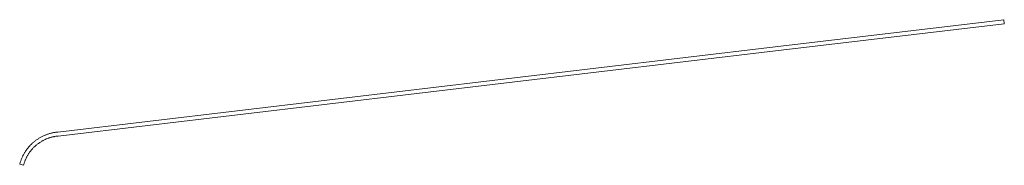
# Model space of a CAD drawing. Extents: x 212171 to 228808, y 571701 to 593093.
# Tile 18 of 97: x 219873 to 219997, y 582597 to 582615. Entities that reach past the tile are written whole.
import ezdxf

# ---------------------------------------------------------------- set-up
doc = ezdxf.new("R2010")
doc.units = 0
doc.layers.add('016 Alles planjaar 2023', color=72, linetype='Continuous', lineweight=20, true_color=0x1e90ff)

msp = doc.modelspace()

# ---------------------------------------------------------------- hatches: boundary and pattern name
at = {"layer": '016 Alles planjaar 2023', "true_color": 0x1e90ff}
h = msp.add_hatch(dxfattribs=at)
h.set_pattern_fill('DQ_CLEAR', color=72, style=0)
h.set_pattern_definition([])
h.paths.add_polyline_path([(219872.77, 582596.93), (219873.25, 582596.81), (219873.27, 582596.88), (219873.29, 582596.96), (219873.32, 582597.04), (219873.34, 582597.12), (219873.37, 582597.2), (219873.4, 582597.27), (219873.43, 582597.35), (219873.46, 582597.43), (219873.49, 582597.5), (219873.52, 582597.58), (219873.56, 582597.65), (219873.59, 582597.73), (219873.63, 582597.8), (219873.67, 582597.87), (219873.71, 582597.95), (219873.75, 582598.02), (219873.79, 582598.09), (219873.83, 582598.16), (219873.87, 582598.23), (219873.92, 582598.3), (219873.97, 582598.36), (219874.01, 582598.43), (219874.06, 582598.5), (219874.11, 582598.56), (219874.16, 582598.63), (219874.21, 582598.69), (219874.27, 582598.75), (219874.32, 582598.82), (219874.37, 582598.88), (219874.43, 582598.94), (219874.49, 582599), (219874.55, 582599.06), (219874.6, 582599.11), (219874.66, 582599.17), (219874.72, 582599.22), (219874.79, 582599.28), (219874.85, 582599.33), (219874.91, 582599.38), (219874.98, 582599.44), (219875.04, 582599.49), (219875.11, 582599.54), (219875.17, 582599.58), (219875.24, 582599.63), (219875.31, 582599.68), (219875.38, 582599.72), (219875.45, 582599.76), (219875.52, 582599.81), (219875.59, 582599.85), (219875.66, 582599.89), (219875.73, 582599.93), (219875.81, 582599.96), (219875.88, 582600), (219875.95, 582600.04), (219876.03, 582600.07), (219876.1, 582600.1), (219876.18, 582600.13), (219876.26, 582600.16), (219876.33, 582600.19), (219876.41, 582600.22), (219876.49, 582600.25), (219876.57, 582600.27), (219876.64, 582600.29), (219876.72, 582600.32), (219876.8, 582600.34), (219876.88, 582600.36), (219876.96, 582600.38), (219877.04, 582600.39), (219877.12, 582600.41), (219877.2, 582600.42), (219877.29, 582600.44), (219877.37, 582600.45), (219877.45, 582600.46), (219877.53, 582600.47), (219877.61, 582600.47), (219967.82, 582611.16), (219996.58, 582614.56), (219996.54, 582615.06), (219967.78, 582611.66), (219877.57, 582600.97), (219877.48, 582600.96), (219877.39, 582600.95), (219877.3, 582600.94), (219877.21, 582600.93), (219877.12, 582600.92), (219877.03, 582600.9), (219876.94, 582600.88), (219876.86, 582600.86), (219876.77, 582600.84), (219876.68, 582600.82), (219876.59, 582600.8), (219876.51, 582600.77), (219876.42, 582600.75), (219876.33, 582600.72), (219876.25, 582600.69), (219876.16, 582600.66), (219876.08, 582600.63), (219875.99, 582600.6), (219875.91, 582600.56), (219875.83, 582600.53), (219875.74, 582600.49), (219875.66, 582600.45), (219875.58, 582600.41), (219875.5, 582600.37), (219875.42, 582600.33), (219875.34, 582600.28), (219875.26, 582600.24), (219875.19, 582600.19), (219875.11, 582600.14), (219875.03, 582600.09), (219874.96, 582600.04), (219874.88, 582599.99), (219874.81, 582599.94), (219874.74, 582599.88), (219874.67, 582599.83), (219874.6, 582599.77), (219874.53, 582599.72), (219874.46, 582599.66), (219874.39, 582599.6), (219874.32, 582599.54), (219874.26, 582599.47), (219874.19, 582599.41), (219874.13, 582599.35), (219874.07, 582599.28), (219874.01, 582599.21), (219873.95, 582599.15), (219873.89, 582599.08), (219873.83, 582599.01), (219873.77, 582598.94), (219873.72, 582598.87), (219873.66, 582598.8), (219873.61, 582598.72), (219873.56, 582598.65), (219873.5, 582598.57), (219873.45, 582598.5), (219873.41, 582598.42), (219873.36, 582598.35), (219873.31, 582598.27), (219873.27, 582598.19), (219873.23, 582598.11), (219873.18, 582598.03), (219873.14, 582597.95), (219873.1, 582597.87), (219873.07, 582597.78), (219873.03, 582597.7), (219872.99, 582597.62), (219872.96, 582597.53), (219872.93, 582597.45), (219872.9, 582597.36), (219872.87, 582597.28), (219872.84, 582597.19), (219872.81, 582597.11), (219872.79, 582597.02), (219872.77, 582596.93)])

# ---------------------------------------------------------------- linework, layer by layer
at = {"layer": '016 Alles planjaar 2023', "color": 14, "true_color": 0x004000}
msp.add_lwpolyline([(219872.77, 582596.93), (219873.25, 582596.81), (219873.27, 582596.88), (219873.29, 582596.96), (219873.32, 582597.04), (219873.34, 582597.12), (219873.37, 582597.2), (219873.4, 582597.27), (219873.43, 582597.35), (219873.46, 582597.43), (219873.49, 582597.5), (219873.52, 582597.58), (219873.56, 582597.65), (219873.59, 582597.73), (219873.63, 582597.8), (219873.67, 582597.87), (219873.71, 582597.95), (219873.75, 582598.02), (219873.79, 582598.09), (219873.83, 582598.16), (219873.87, 582598.23), (219873.92, 582598.3), (219873.97, 582598.36), (219874.01, 582598.43), (219874.06, 582598.5), (219874.11, 582598.56), (219874.16, 582598.63), (219874.21, 582598.69), (219874.27, 582598.75), (219874.32, 582598.82), (219874.37, 582598.88), (219874.43, 582598.94), (219874.49, 582599), (219874.55, 582599.06), (219874.6, 582599.11), (219874.66, 582599.17), (219874.72, 582599.22), (219874.79, 582599.28), (219874.85, 582599.33), (219874.91, 582599.38), (219874.98, 582599.44), (219875.04, 582599.49), (219875.11, 582599.54), (219875.17, 582599.58), (219875.24, 582599.63), (219875.31, 582599.68), (219875.38, 582599.72), (219875.45, 582599.76), (219875.52, 582599.81), (219875.59, 582599.85), (219875.66, 582599.89), (219875.73, 582599.93), (219875.81, 582599.96), (219875.88, 582600), (219875.95, 582600.04), (219876.03, 582600.07), (219876.1, 582600.1), (219876.18, 582600.13), (219876.26, 582600.16), (219876.33, 582600.19), (219876.41, 582600.22), (219876.49, 582600.25), (219876.57, 582600.27), (219876.64, 582600.29), (219876.72, 582600.32), (219876.8, 582600.34), (219876.88, 582600.36), (219876.96, 582600.38), (219877.04, 582600.39), (219877.12, 582600.41), (219877.2, 582600.42), (219877.29, 582600.44), (219877.37, 582600.45), (219877.45, 582600.46), (219877.53, 582600.47), (219877.61, 582600.47), (219967.82, 582611.16), (219996.58, 582614.56), (219996.54, 582615.06), (219967.78, 582611.66), (219877.57, 582600.97), (219877.48, 582600.96), (219877.39, 582600.95), (219877.3, 582600.94), (219877.21, 582600.93), (219877.12, 582600.92), (219877.03, 582600.9), (219876.94, 582600.88), (219876.86, 582600.86), (219876.77, 582600.84), (219876.68, 582600.82), (219876.59, 582600.8), (219876.51, 582600.77), (219876.42, 582600.75), (219876.33, 582600.72), (219876.25, 582600.69), (219876.16, 582600.66), (219876.08, 582600.63), (219875.99, 582600.6), (219875.91, 582600.56), (219875.83, 582600.53), (219875.74, 582600.49), (219875.66, 582600.45), (219875.58, 582600.41), (219875.5, 582600.37), (219875.42, 582600.33), (219875.34, 582600.28), (219875.26, 582600.24), (219875.19, 582600.19), (219875.11, 582600.14), (219875.03, 582600.09), (219874.96, 582600.04), (219874.88, 582599.99), (219874.81, 582599.94), (219874.74, 582599.88), (219874.67, 582599.83), (219874.6, 582599.77), (219874.53, 582599.72), (219874.46, 582599.66), (219874.39, 582599.6), (219874.32, 582599.54), (219874.26, 582599.47), (219874.19, 582599.41), (219874.13, 582599.35), (219874.07, 582599.28), (219874.01, 582599.21), (219873.95, 582599.15), (219873.89, 582599.08), (219873.83, 582599.01), (219873.77, 582598.94), (219873.72, 582598.87), (219873.66, 582598.8), (219873.61, 582598.72), (219873.56, 582598.65), (219873.5, 582598.57), (219873.45, 582598.5), (219873.41, 582598.42), (219873.36, 582598.35), (219873.31, 582598.27), (219873.27, 582598.19), (219873.23, 582598.11), (219873.18, 582598.03), (219873.14, 582597.95), (219873.1, 582597.87), (219873.07, 582597.78), (219873.03, 582597.7), (219872.99, 582597.62), (219872.96, 582597.53), (219872.93, 582597.45), (219872.9, 582597.36), (219872.87, 582597.28), (219872.84, 582597.19), (219872.81, 582597.11), (219872.79, 582597.02), (219872.77, 582596.93)], close=True, dxfattribs=at)

doc.saveas('drawing.dxf')
